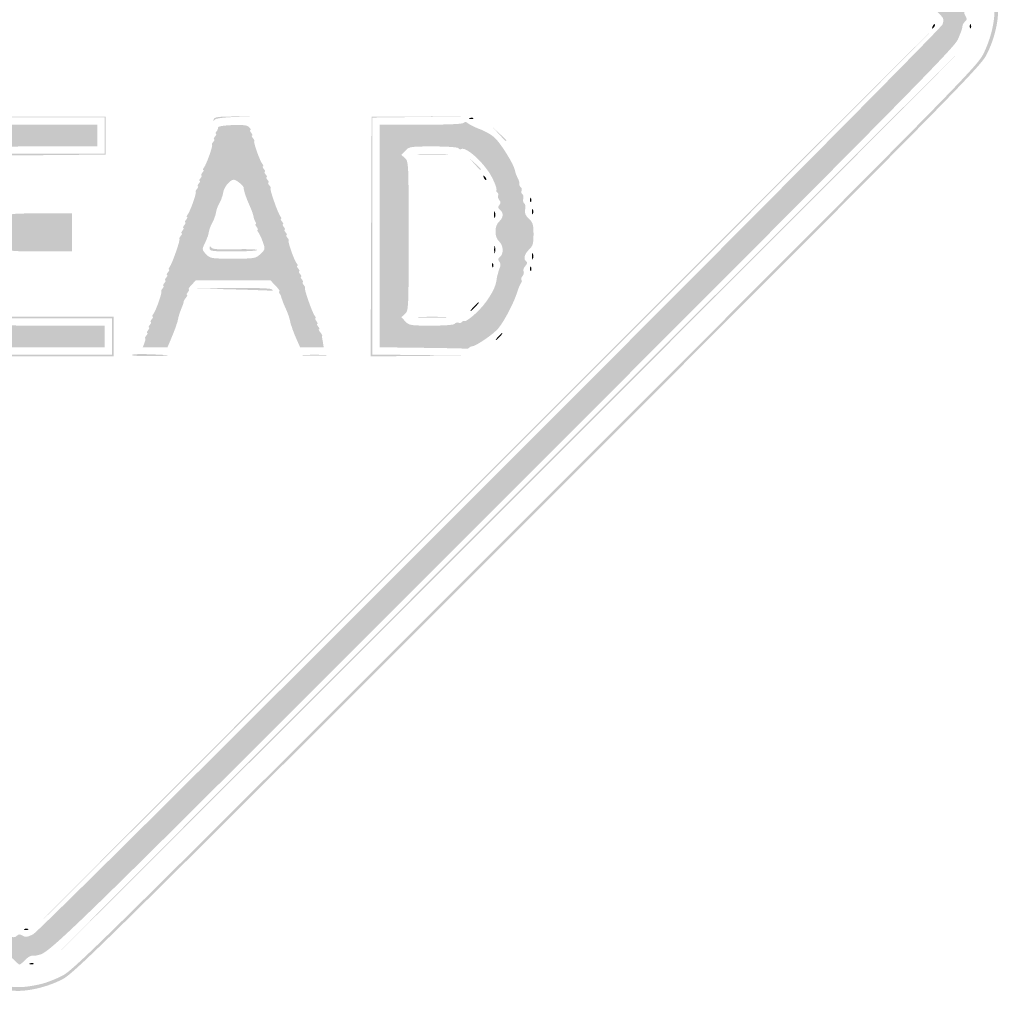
# Model space of a CAD drawing. Header units: inches. Extents: x -25.4 to 25.5, y -25.8 to 25.5.
# Tile 2 of 4: x 0 to 25.5, y -25.8 to -0.2. Entities that reach past the tile are written whole.
import ezdxf

# ---------------------------------------------------------------- set-up
doc = ezdxf.new("R2010")
doc.units = ezdxf.units.IN
doc.header["$MEASUREMENT"] = 0

msp = doc.modelspace()

# ---------------------------------------------------------------- hatches: boundary and pattern name
h = msp.add_hatch(color=7)
edge = h.paths.add_edge_path()
edge.add_spline(control_points=[(-0.212, -25.424), (-0.484, -25.386), (-0.873, -25.258), (-1.153, -25.114), (-1.398, -24.988), (-2.986, -23.418), (-13.203, -13.202), (-24.298, -2.108), (-24.98, -1.416), (-25.136, -1.106), (-25.351, -0.677), (-25.431, -0.377), (-25.43, 0), (-25.429, 0.491), (-25.292, 0.939), (-25.031, 1.305), (-24.888, 1.507), (-20.522, 5.905), (-13.097, 13.326), (-1.423, 24.994), (-1.387, 25.03), (-1.035, 25.191), (-0.609, 25.387), (-0.164, 25.475), (0.195, 25.435), (0.636, 25.386), (1.087, 25.212), (1.391, 24.975), (1.848, 24.619), (24.951, 1.466), (25.115, 1.2), (25.265, 0.958), (25.381, 0.578), (25.434, 0.165), (25.475, -0.163), (25.356, -0.682), (25.145, -1.094), (24.98, -1.417), (24.36, -2.046), (13.203, -13.203), (2.14, -24.266), (1.415, -24.98), (1.106, -25.137), (0.677, -25.354), (0.133, -25.472), (-0.212, -25.424)], knot_values=[0, 0, 0, 0, 1, 1, 1, 2, 2, 2, 3, 3, 3, 4, 4, 4, 5, 5, 5, 6, 6, 6, 7, 7, 7, 8, 8, 8, 9, 9, 9, 10, 10, 10, 11, 11, 11, 12, 12, 12, 13, 13, 13, 14, 14, 14, 15, 15, 15, 15], degree=3, periodic=0)
edge = h.paths.add_edge_path(flags=0)
edge.add_spline(control_points=[(0.541, -25.26), (0.671, -25.232), (0.925, -25.134), (1.106, -25.043), (1.415, -24.886), (2.137, -24.174), (13.156, -13.156), (24.268, -2.044), (24.885, -1.417), (25.051, -1.094), (25.262, -0.682), (25.381, -0.163), (25.34, 0.165), (25.287, 0.578), (25.17, 0.958), (25.021, 1.2), (24.857, 1.466), (1.848, 24.525), (1.391, 24.88), (1.087, 25.118), (0.636, 25.291), (0.195, 25.341), (-0.164, 25.381), (-0.609, 25.293), (-1.035, 25.097), (-1.387, 24.936), (-1.423, 24.9), (-13.05, 13.279), (-20.444, 5.888), (-24.794, 1.507), (-24.937, 1.305), (-25.198, 0.939), (-25.335, 0.491), (-25.336, 0), (-25.337, -0.377), (-25.257, -0.677), (-25.042, -1.106), (-24.886, -1.416), (-24.206, -2.105), (-13.156, -13.155), (-0.527, -25.783), (-1.291, -25.047), (-0.612, -25.238), (-0.157, -25.365), (0.034, -25.369), (0.541, -25.26)], knot_values=[0, 0, 0, 0, 1, 1, 1, 2, 2, 2, 3, 3, 3, 4, 4, 4, 5, 5, 5, 6, 6, 6, 7, 7, 7, 8, 8, 8, 9, 9, 9, 10, 10, 10, 11, 11, 11, 12, 12, 12, 13, 13, 13, 14, 14, 14, 15, 15, 15, 15], degree=3, periodic=0)
h = msp.add_hatch(color=7)
edge = h.paths.add_edge_path()
edge.add_spline(control_points=[(-0.142, -24.631), (-0.204, -24.566), (-0.287, -24.515), (-0.327, -24.519), (-0.367, -24.523), (-0.416, -24.521), (-0.435, -24.514), (-0.455, -24.508), (-0.486, -24.5), (-0.506, -24.497), (-0.791, -24.447), (-1.468, -23.784), (-12.667, -12.579), (-22.835, -2.406), (-24.29, -0.932), (-24.395, -0.706), (-24.46, -0.563), (-24.514, -0.413), (-24.514, -0.37), (-24.515, -0.328), (-24.546, -0.268), (-24.583, -0.237), (-24.638, -0.192), (-24.64, -0.162), (-24.595, -0.09), (-24.551, -0.019), (-24.552, 0.021), (-24.601, 0.099), (-24.653, 0.182), (-24.65, 0.21), (-24.584, 0.284), (-24.541, 0.332), (-24.519, 0.392), (-24.534, 0.417), (-24.55, 0.443), (-24.542, 0.478), (-24.515, 0.494), (-24.488, 0.511), (-24.475, 0.539), (-24.487, 0.557), (-24.498, 0.575), (-24.427, 0.71), (-24.328, 0.856), (-24.198, 1.05), (-24.164, 1.136), (-24.202, 1.174), (-24.24, 1.212), (-21.139, 4.341), (-12.742, 12.738), (-3.312, 22.168), (-1.218, 24.239), (-1.163, 24.194), (-1.111, 24.15), (-1.08, 24.157), (-1.017, 24.226), (-0.943, 24.309), (-0.77, 24.397), (-0.447, 24.519), (-0.266, 24.588), (0.267, 24.588), (0.438, 24.52), (0.511, 24.491), (0.588, 24.468), (0.61, 24.468), (0.632, 24.468), (0.756, 24.396), (0.886, 24.309), (1.058, 24.193), (1.136, 24.164), (1.174, 24.202), (1.212, 24.24), (4.341, 21.139), (12.74, 12.74), (21.138, 4.341), (24.24, 1.212), (24.202, 1.174), (24.164, 1.136), (24.198, 1.05), (24.328, 0.856), (24.427, 0.71), (24.498, 0.575), (24.487, 0.557), (24.475, 0.539), (24.488, 0.511), (24.515, 0.494), (24.542, 0.478), (24.55, 0.443), (24.534, 0.417), (24.519, 0.392), (24.541, 0.332), (24.584, 0.284), (24.65, 0.21), (24.653, 0.182), (24.601, 0.099), (24.552, 0.021), (24.551, -0.019), (24.595, -0.09), (24.64, -0.162), (24.638, -0.192), (24.583, -0.237), (24.546, -0.268), (24.515, -0.328), (24.514, -0.37), (24.514, -0.413), (24.46, -0.563), (24.395, -0.706), (24.29, -0.932), (22.835, -2.406), (12.667, -12.579), (1.468, -23.784), (0.791, -24.447), (0.506, -24.497), (0.486, -24.5), (0.455, -24.508), (0.435, -24.514), (0.416, -24.521), (0.367, -24.523), (0.327, -24.519), (0.287, -24.515), (0.204, -24.566), (0.142, -24.631), (0.081, -24.697), (0.017, -24.75), (0, -24.75), (-0.017, -24.75), (-0.081, -24.697), (-0.142, -24.631)], knot_values=[0, 0, 0, 0, 1, 1, 1, 2, 2, 2, 3, 3, 3, 4, 4, 4, 5, 5, 5, 6, 6, 6, 7, 7, 7, 8, 8, 8, 9, 9, 9, 10, 10, 10, 11, 11, 11, 12, 12, 12, 13, 13, 13, 14, 14, 14, 15, 15, 15, 16, 16, 16, 17, 17, 17, 18, 18, 18, 19, 19, 19, 20, 20, 20, 21, 21, 21, 22, 22, 22, 23, 23, 23, 24, 24, 24, 25, 25, 25, 26, 26, 26, 27, 27, 27, 28, 28, 28, 29, 29, 29, 30, 30, 30, 31, 31, 31, 32, 32, 32, 33, 33, 33, 34, 34, 34, 35, 35, 35, 36, 36, 36, 37, 37, 37, 38, 38, 38, 39, 39, 39, 40, 40, 40, 41, 41, 41, 42, 42, 42, 42], degree=3, periodic=0)
edge = h.paths.add_edge_path(flags=0)
edge.add_spline(control_points=[(-0.062, -23.993), (-0.025, -23.957), (0.015, -23.958), (0.079, -23.999), (0.153, -24.045), (0.204, -24.038), (0.356, -23.959), (0.601, -23.831), (23.927, -0.498), (23.997, -0.311), (24.039, -0.195), (24.033, -0.158), (23.953, -0.073)], knot_values=[0, 0, 0, 0, 1, 1, 1, 2, 2, 2, 3, 3, 3, 4, 4, 4, 4], degree=3, periodic=0)
edge.add_line((23.953, -0.073), (23.858, 0.028))
edge.add_line((23.858, 0.028), (23.955, 0.125))
edge.add_spline(control_points=[(23.955, 0.125), (24.046, 0.216), (24.048, 0.232), (23.981, 0.359), (23.887, 0.535), (0.421, 23.995), (0.329, 24.004), (0.217, 24.016), (0.17, 24.027), (0.082, 24.066), (0.037, 24.085), (-0.037, 24.085), (-0.082, 24.066), (-0.17, 24.027), (-0.217, 24.016), (-0.329, 24.004), (-0.421, 23.995), (-23.887, 0.535), (-23.981, 0.359), (-24.048, 0.232), (-24.046, 0.216), (-23.955, 0.125)], knot_values=[0, 0, 0, 0, 1, 1, 1, 2, 2, 2, 3, 3, 3, 4, 4, 4, 5, 5, 5, 6, 6, 6, 7, 7, 7, 7], degree=3, periodic=0)
edge.add_line((-23.955, 0.125), (-23.858, 0.028))
edge.add_line((-23.858, 0.028), (-23.959, -0.08))
edge.add_spline(control_points=[(-23.959, -0.08), (-24.053, -0.181), (-24.055, -0.193), (-23.981, -0.274), (-23.938, -0.322), (-23.918, -0.375), (-23.936, -0.394), (-23.982, -0.439), (-0.687, -23.738), (-0.426, -23.908), (-0.198, -24.057), (-0.139, -24.07), (-0.062, -23.993)], knot_values=[0, 0, 0, 0, 1, 1, 1, 2, 2, 2, 3, 3, 3, 4, 4, 4, 4], degree=3, periodic=0)
h = msp.add_hatch(color=7)
edge = h.paths.add_edge_path()
edge.add_spline(control_points=[(12.069, -12.093), (18.461, -5.701), (23.702, -0.471), (23.715, -0.471), (23.728, -0.471), (18.508, -5.701), (12.116, -12.093), (5.724, -18.485), (0.484, -23.715), (0.471, -23.715), (0.458, -23.715), (5.677, -18.485), (12.069, -12.093)], knot_values=[0, 0, 0, 0, 1, 1, 1, 2, 2, 2, 3, 3, 3, 4, 4, 4, 4], degree=3, periodic=0)
h = msp.add_hatch(color=7)
edge = h.paths.add_edge_path()
edge.add_spline(control_points=[(23.741, -0.363), (23.759, -0.316), (23.785, -0.29), (23.8, -0.305), (23.814, -0.319), (23.8, -0.357), (23.768, -0.389), (23.721, -0.435), (23.716, -0.43), (23.741, -0.363)], knot_values=[0, 0, 0, 0, 1, 1, 1, 2, 2, 2, 3, 3, 3, 3], degree=3, periodic=0)
h = msp.add_hatch(color=7)
edge = h.paths.add_edge_path()
edge.add_spline(control_points=[(24.707, -0.349), (24.709, -0.294), (24.72, -0.283), (24.735, -0.321), (24.749, -0.355), (24.747, -0.395), (24.731, -0.411), (24.716, -0.426), (24.705, -0.399), (24.707, -0.349)], knot_values=[0, 0, 0, 0, 1, 1, 1, 2, 2, 2, 3, 3, 3, 3], degree=3, periodic=0)
h = msp.add_hatch(color=7)
edge = h.paths.add_edge_path()
edge.add_spline(control_points=[(12.704, -12.728), (19.109, -6.323), (24.361, -1.082), (24.374, -1.082), (24.386, -1.082), (19.157, -6.323), (12.751, -12.728), (6.346, -19.133), (1.095, -24.374), (1.082, -24.374), (1.069, -24.374), (6.299, -19.133), (12.704, -12.728)], knot_values=[0, 0, 0, 0, 1, 1, 1, 2, 2, 2, 3, 3, 3, 4, 4, 4, 4], degree=3, periodic=0)
for points in [[(-1.447, -5.823), (-1.435, -2.706), (0.4, -2.706), (2.235, -2.706), (2.235, -3.2), (2.235, -3.694), (0.907, -3.706), (-0.421, -3.719), (-0.435, -4.483), (-0.45, -5.246), (-0.46, -4.458), (-0.471, -3.67), (0.87, -3.67), (2.212, -3.67), (2.212, -3.2), (2.212, -2.729), (0.4, -2.729), (-1.412, -2.729), (-1.412, -5.811), (-1.412, -8.893), (0.494, -8.893), (2.4, -8.893), (2.4, -8.423), (2.4, -7.952), (0.965, -7.952), (-0.471, -7.952), (-0.46, -7.07), (-0.449, -6.188), (-0.435, -7.046), (-0.421, -7.905), (1.013, -7.905), (2.447, -7.905), (2.447, -8.423), (2.447, -8.94), (0.494, -8.94), (-1.459, -8.94), (-1.447, -5.823)], [(9.14, -5.823), (9.152, -2.706), (10.34, -2.704), (11.528, -2.703), (10.352, -2.717), (9.175, -2.731), (9.175, -5.811), (9.175, -8.891), (10.387, -8.905), (11.599, -8.918), (10.363, -8.929), (9.128, -8.94), (9.14, -5.823)]]:
    msp.add_hatch(color=7).paths.add_polyline_path(points)
h = msp.add_hatch(color=7)
edge = h.paths.add_edge_path()
edge.add_spline(control_points=[(5.047, -2.776), (5.062, -2.719), (5.164, -2.705), (5.58, -2.703)], knot_values=[0, 0, 0, 0, 1, 1, 1, 1], degree=3, periodic=0)
edge.add_line((5.58, -2.703), (6.093, -2.7))
edge.add_line((6.093, -2.7), (5.601, -2.716))
edge.add_spline(control_points=[(5.601, -2.716), (5.286, -2.727), (5.094, -2.753), (5.068, -2.79), (5.039, -2.83), (5.033, -2.827), (5.047, -2.776)], knot_values=[0, 0, 0, 0, 1, 1, 1, 2, 2, 2, 2], degree=3, periodic=0)
h = msp.add_hatch(color=7)
edge = h.paths.add_edge_path()
edge.add_spline(control_points=[(11.707, -2.744), (11.741, -2.73), (11.782, -2.732), (11.798, -2.748), (11.813, -2.763), (11.785, -2.774), (11.736, -2.772), (11.681, -2.77), (11.67, -2.759), (11.707, -2.744)], knot_values=[0, 0, 0, 0, 1, 1, 1, 2, 2, 2, 3, 3, 3, 3], degree=3, periodic=0)
h = msp.add_hatch(color=7)
edge = h.paths.add_edge_path()
edge.add_line((-1.223, -5.811), (-1.223, -2.917))
edge.add_line((-1.223, -2.917), (0.4, -2.917))
edge.add_line((0.4, -2.917), (2.023, -2.917))
edge.add_line((2.023, -2.917), (2.023, -3.2))
edge.add_line((2.023, -3.2), (2.023, -3.482))
edge.add_line((2.023, -3.482), (0.785, -3.482))
edge.add_spline(control_points=[(0.785, -3.482), (-0.787, -3.482), (-0.659, -3.396), (-0.659, -4.453), (-0.659, -5.181), (-0.655, -5.21), (-0.549, -5.31)], knot_values=[0, 0, 0, 0, 1, 1, 1, 2, 2, 2, 2], degree=3, periodic=0)
edge.add_line((-0.549, -5.31), (-0.439, -5.413))
edge.add_line((-0.439, -5.413), (-0.354, -5.318))
edge.add_spline(control_points=[(-0.354, -5.318), (-0.274, -5.23), (-0.21, -5.223), (0.548, -5.223)], knot_values=[0, 0, 0, 0, 1, 1, 1, 1], degree=3, periodic=0)
edge.add_line((0.548, -5.223), (1.365, -5.223))
edge.add_line((1.365, -5.223), (1.365, -5.717))
edge.add_line((1.365, -5.717), (1.365, -6.211))
edge.add_line((1.365, -6.211), (0.548, -6.211))
edge.add_spline(control_points=[(0.548, -6.211), (-0.21, -6.211), (-0.274, -6.204), (-0.354, -6.116)], knot_values=[0, 0, 0, 0, 1, 1, 1, 1], degree=3, periodic=0)
edge.add_line((-0.354, -6.116), (-0.439, -6.021))
edge.add_line((-0.439, -6.021), (-0.549, -6.124))
edge.add_spline(control_points=[(-0.549, -6.124), (-0.656, -6.225), (-0.659, -6.248), (-0.659, -7.082), (-0.659, -8.246), (-0.812, -8.14), (0.885, -8.14)], knot_values=[0, 0, 0, 0, 1, 1, 1, 2, 2, 2, 2], degree=3, periodic=0)
edge.add_line((0.885, -8.14), (2.212, -8.14))
edge.add_line((2.212, -8.14), (2.212, -8.423))
edge.add_line((2.212, -8.423), (2.212, -8.705))
edge.add_line((2.212, -8.705), (0.494, -8.705))
edge.add_line((0.494, -8.705), (-1.223, -8.705))
edge.add_line((-1.223, -8.705), (-1.223, -5.811))
h = msp.add_hatch(color=7)
edge = h.paths.add_edge_path()
edge.add_spline(control_points=[(3.247, -8.587), (3.271, -8.523), (3.279, -8.47), (3.263, -8.47), (3.248, -8.47), (3.262, -8.438), (3.294, -8.399), (3.326, -8.36), (3.337, -8.328), (3.317, -8.328), (3.298, -8.328), (3.309, -8.297), (3.341, -8.258), (3.373, -8.219), (3.384, -8.187), (3.364, -8.187), (3.345, -8.187), (3.356, -8.156), (3.388, -8.117), (3.42, -8.078), (3.431, -8.046), (3.411, -8.046), (3.392, -8.046), (3.403, -8.014), (3.435, -7.976), (3.467, -7.937), (3.478, -7.905), (3.458, -7.905), (3.439, -7.905), (3.447, -7.876), (3.476, -7.841), (3.541, -7.763), (3.723, -7.246), (3.685, -7.246), (3.671, -7.246), (3.685, -7.214), (3.717, -7.176), (3.749, -7.137), (3.76, -7.105), (3.741, -7.105), (3.721, -7.105), (3.732, -7.073), (3.764, -7.034), (3.796, -6.996), (3.807, -6.964), (3.788, -6.964), (3.769, -6.964), (3.779, -6.932), (3.811, -6.893), (3.844, -6.854), (3.854, -6.823), (3.835, -6.823), (3.816, -6.823), (3.826, -6.791), (3.858, -6.752), (3.891, -6.713), (3.901, -6.682), (3.882, -6.682), (3.863, -6.682), (3.871, -6.653), (3.9, -6.617), (3.965, -6.539), (4.193, -5.882), (4.156, -5.882), (4.141, -5.882), (4.156, -5.85), (4.188, -5.811), (4.22, -5.772), (4.231, -5.741), (4.211, -5.741), (4.192, -5.741), (4.203, -5.709), (4.235, -5.67), (4.267, -5.631), (4.278, -5.599), (4.258, -5.599), (4.239, -5.599), (4.25, -5.568), (4.282, -5.529), (4.314, -5.49), (4.325, -5.458), (4.305, -5.458), (4.286, -5.458), (4.297, -5.426), (4.329, -5.388), (4.361, -5.349), (4.372, -5.317), (4.352, -5.317), (4.333, -5.317), (4.341, -5.288), (4.37, -5.253), (4.435, -5.175), (4.617, -4.658), (4.579, -4.658), (4.565, -4.658), (4.579, -4.627), (4.611, -4.588), (4.643, -4.549), (4.654, -4.517), (4.635, -4.517), (4.615, -4.517), (4.626, -4.485), (4.658, -4.447), (4.69, -4.408), (4.701, -4.376), (4.682, -4.376), (4.663, -4.376), (4.673, -4.344), (4.705, -4.305), (4.738, -4.267), (4.748, -4.235), (4.729, -4.235), (4.71, -4.235), (4.72, -4.203), (4.752, -4.164), (4.785, -4.125), (4.795, -4.094), (4.776, -4.094), (4.757, -4.094), (4.765, -4.065), (4.794, -4.03), (4.859, -3.952), (5.04, -3.435), (5.003, -3.435), (4.988, -3.435), (5.002, -3.403), (5.035, -3.364), (5.067, -3.325), (5.078, -3.294), (5.058, -3.294), (5.039, -3.294), (5.05, -3.262), (5.082, -3.223), (5.114, -3.184), (5.125, -3.153), (5.105, -3.153), (5.086, -3.153), (5.092, -3.126), (5.119, -3.094), (5.146, -3.061), (5.164, -3.014), (5.16, -2.988), (5.156, -2.961), (5.313, -2.935), (5.533, -2.927), (5.831, -2.917), (5.927, -2.93), (5.974, -2.986), (6.007, -3.026), (6.019, -3.058), (5.999, -3.058), (5.98, -3.058), (5.991, -3.09), (6.023, -3.129), (6.055, -3.168), (6.066, -3.2), (6.046, -3.2), (6.027, -3.2), (6.038, -3.231), (6.07, -3.27), (6.102, -3.309), (6.116, -3.341), (6.102, -3.341), (6.064, -3.341), (6.246, -3.858), (6.311, -3.936), (6.34, -3.971), (6.348, -4), (6.329, -4), (6.309, -4), (6.32, -4.031), (6.352, -4.07), (6.384, -4.109), (6.395, -4.141), (6.376, -4.141), (6.356, -4.141), (6.367, -4.172), (6.399, -4.211), (6.431, -4.25), (6.442, -4.282), (6.423, -4.282), (6.404, -4.282), (6.414, -4.314), (6.446, -4.352), (6.479, -4.391), (6.489, -4.423), (6.47, -4.423), (6.451, -4.423), (6.461, -4.455), (6.493, -4.494), (6.526, -4.532), (6.54, -4.564), (6.525, -4.564), (6.488, -4.564), (6.716, -5.222), (6.781, -5.3), (6.81, -5.335), (6.818, -5.364), (6.799, -5.364), (6.78, -5.364), (6.791, -5.396), (6.823, -5.435), (6.855, -5.473), (6.866, -5.505), (6.846, -5.505), (6.827, -5.505), (6.838, -5.537), (6.87, -5.576), (6.902, -5.615), (6.913, -5.646), (6.893, -5.646), (6.874, -5.646), (6.885, -5.678), (6.917, -5.717), (6.949, -5.756), (6.96, -5.788), (6.94, -5.788), (6.921, -5.788), (6.932, -5.819), (6.964, -5.858), (6.996, -5.897), (7.01, -5.929), (6.996, -5.929), (6.958, -5.929), (7.14, -6.445), (7.205, -6.524), (7.234, -6.559), (7.242, -6.587), (7.223, -6.587), (7.203, -6.587), (7.214, -6.619), (7.246, -6.658), (7.278, -6.697), (7.289, -6.729), (7.27, -6.729), (7.25, -6.729), (7.261, -6.76), (7.293, -6.799), (7.325, -6.838), (7.336, -6.87), (7.317, -6.87), (7.298, -6.87), (7.308, -6.902), (7.34, -6.94), (7.373, -6.979), (7.383, -7.011), (7.364, -7.011), (7.345, -7.011), (7.355, -7.043), (7.387, -7.082), (7.42, -7.12), (7.434, -7.152), (7.419, -7.152), (7.382, -7.152), (7.61, -7.81), (7.675, -7.887), (7.704, -7.923), (7.712, -7.952), (7.693, -7.952), (7.674, -7.952), (7.685, -7.984), (7.717, -8.023), (7.749, -8.061), (7.76, -8.093), (7.74, -8.093), (7.721, -8.093), (7.732, -8.125), (7.764, -8.164), (7.796, -8.203), (7.807, -8.234), (7.787, -8.234), (7.768, -8.234), (7.781, -8.269), (7.817, -8.312), (7.852, -8.355), (7.876, -8.397), (7.87, -8.406), (7.863, -8.415), (7.86, -8.428), (7.862, -8.434), (7.864, -8.441), (7.875, -8.504), (7.887, -8.575)], knot_values=[0, 0, 0, 0, 1, 1, 1, 2, 2, 2, 3, 3, 3, 4, 4, 4, 5, 5, 5, 6, 6, 6, 7, 7, 7, 8, 8, 8, 9, 9, 9, 10, 10, 10, 11, 11, 11, 12, 12, 12, 13, 13, 13, 14, 14, 14, 15, 15, 15, 16, 16, 16, 17, 17, 17, 18, 18, 18, 19, 19, 19, 20, 20, 20, 21, 21, 21, 22, 22, 22, 23, 23, 23, 24, 24, 24, 25, 25, 25, 26, 26, 26, 27, 27, 27, 28, 28, 28, 29, 29, 29, 30, 30, 30, 31, 31, 31, 32, 32, 32, 33, 33, 33, 34, 34, 34, 35, 35, 35, 36, 36, 36, 37, 37, 37, 38, 38, 38, 39, 39, 39, 40, 40, 40, 41, 41, 41, 42, 42, 42, 43, 43, 43, 44, 44, 44, 45, 45, 45, 46, 46, 46, 47, 47, 47, 48, 48, 48, 49, 49, 49, 50, 50, 50, 51, 51, 51, 52, 52, 52, 53, 53, 53, 54, 54, 54, 55, 55, 55, 56, 56, 56, 57, 57, 57, 58, 58, 58, 59, 59, 59, 60, 60, 60, 61, 61, 61, 62, 62, 62, 63, 63, 63, 64, 64, 64, 65, 65, 65, 66, 66, 66, 67, 67, 67, 68, 68, 68, 69, 69, 69, 70, 70, 70, 71, 71, 71, 72, 72, 72, 73, 73, 73, 74, 74, 74, 75, 75, 75, 76, 76, 76, 77, 77, 77, 78, 78, 78, 79, 79, 79, 80, 80, 80, 81, 81, 81, 82, 82, 82, 83, 83, 83, 84, 84, 84, 85, 85, 85, 86, 86, 86, 87, 87, 87, 88, 88, 88, 89, 89, 89, 90, 90, 90, 91, 91, 91, 92, 92, 92, 93, 93, 93, 94, 94, 94, 94], degree=3, periodic=0)
edge.add_line((7.887, -8.575), (7.908, -8.705))
edge.add_line((7.908, -8.705), (7.601, -8.705))
edge.add_line((7.601, -8.705), (7.295, -8.705))
edge.add_line((7.295, -8.705), (7.216, -8.528))
edge.add_spline(control_points=[(7.216, -8.528), (7.173, -8.431), (7.133, -8.336), (7.127, -8.317), (7.121, -8.297), (7.112, -8.271), (7.105, -8.258), (7.099, -8.245), (7.088, -8.213), (7.082, -8.187), (7.075, -8.161), (7.066, -8.135), (7.06, -8.128), (7.055, -8.122), (7.042, -8.068), (7.031, -8.01), (7.02, -7.951), (6.976, -7.824), (6.933, -7.727), (6.89, -7.631), (6.85, -7.536), (6.845, -7.517), (6.839, -7.497), (6.829, -7.471), (6.823, -7.458), (6.816, -7.445), (6.808, -7.419), (6.804, -7.399), (6.801, -7.38), (6.781, -7.337), (6.76, -7.305), (6.74, -7.273), (6.739, -7.246), (6.758, -7.246), (6.777, -7.246), (6.732, -7.183), (6.658, -7.105)], knot_values=[0, 0, 0, 0, 1, 1, 1, 2, 2, 2, 3, 3, 3, 4, 4, 4, 5, 5, 5, 6, 6, 6, 7, 7, 7, 8, 8, 8, 9, 9, 9, 10, 10, 10, 11, 11, 11, 12, 12, 12, 12], degree=3, periodic=0)
edge.add_line((6.658, -7.105), (6.523, -6.964))
edge.add_line((6.523, -6.964), (5.552, -6.964))
edge.add_line((5.552, -6.964), (4.581, -6.964))
edge.add_line((4.581, -6.964), (4.47, -7.082))
edge.add_spline(control_points=[(4.47, -7.082), (4.409, -7.146), (4.376, -7.199), (4.397, -7.199), (4.418, -7.199), (4.408, -7.231), (4.376, -7.27), (4.344, -7.309), (4.333, -7.34), (4.352, -7.34), (4.372, -7.34), (4.358, -7.375), (4.323, -7.418), (4.287, -7.461), (4.263, -7.503), (4.268, -7.511), (4.273, -7.52), (4.247, -7.601), (4.209, -7.691), (4.171, -7.781), (4.132, -7.904), (4.121, -7.963), (4.11, -8.021), (4.096, -8.075), (4.091, -8.081), (4.086, -8.088), (4.077, -8.114), (4.07, -8.14), (4.064, -8.166), (4.053, -8.198), (4.047, -8.211), (4.04, -8.224), (4.03, -8.25), (4.024, -8.27), (4.018, -8.289), (3.975, -8.395), (3.929, -8.505)], knot_values=[0, 0, 0, 0, 1, 1, 1, 2, 2, 2, 3, 3, 3, 4, 4, 4, 5, 5, 5, 6, 6, 6, 7, 7, 7, 8, 8, 8, 9, 9, 9, 10, 10, 10, 11, 11, 11, 12, 12, 12, 12], degree=3, periodic=0)
edge.add_line((3.929, -8.505), (3.844, -8.705))
edge.add_line((3.844, -8.705), (3.523, -8.705))
edge.add_line((3.523, -8.705), (3.202, -8.705))
edge.add_line((3.202, -8.705), (3.247, -8.587))
edge = h.paths.add_edge_path(flags=0)
edge.add_spline(control_points=[(6.263, -6.277), (6.388, -6.157), (6.39, -6.149), (6.324, -5.963), (6.287, -5.858), (6.233, -5.744), (6.205, -5.709), (6.176, -5.675), (6.168, -5.646), (6.188, -5.646), (6.207, -5.646), (6.196, -5.615), (6.164, -5.576), (6.132, -5.537), (6.12, -5.505), (6.137, -5.505), (6.155, -5.505), (6.153, -5.479), (6.133, -5.446), (6.113, -5.414), (6.09, -5.35), (6.083, -5.304), (6.076, -5.258), (6.035, -5.142), (5.992, -5.045), (5.949, -4.949), (5.909, -4.854), (5.904, -4.835), (5.898, -4.815), (5.888, -4.789), (5.882, -4.776), (5.875, -4.763), (5.865, -4.731), (5.858, -4.705), (5.852, -4.679), (5.841, -4.642), (5.835, -4.623), (5.829, -4.604), (5.825, -4.574), (5.827, -4.558), (5.833, -4.512), (5.65, -4.358), (5.577, -4.348), (5.489, -4.335), (5.324, -4.519), (5.298, -4.66), (5.287, -4.724), (5.273, -4.781), (5.268, -4.788), (5.262, -4.794), (5.255, -4.815), (5.251, -4.835), (5.247, -4.854), (5.218, -4.916), (5.186, -4.972), (5.155, -5.029), (5.12, -5.124), (5.109, -5.184), (5.098, -5.244), (5.085, -5.299), (5.079, -5.305), (5.074, -5.312), (5.067, -5.333), (5.062, -5.352), (5.058, -5.372), (5.029, -5.434), (4.998, -5.49), (4.967, -5.546), (4.932, -5.641), (4.921, -5.702), (4.91, -5.762), (4.896, -5.816), (4.891, -5.823), (4.886, -5.829), (4.878, -5.85), (4.873, -5.87), (4.867, -5.889), (4.835, -5.964), (4.8, -6.035), (4.743, -6.153), (4.747, -6.176), (4.847, -6.282), (4.953, -6.395), (4.979, -6.399), (5.546, -6.399), (6.117, -6.399), (6.139, -6.395), (6.263, -6.277)], knot_values=[0, 0, 0, 0, 1, 1, 1, 2, 2, 2, 3, 3, 3, 4, 4, 4, 5, 5, 5, 6, 6, 6, 7, 7, 7, 8, 8, 8, 9, 9, 9, 10, 10, 10, 11, 11, 11, 12, 12, 12, 13, 13, 13, 14, 14, 14, 15, 15, 15, 16, 16, 16, 17, 17, 17, 18, 18, 18, 19, 19, 19, 20, 20, 20, 21, 21, 21, 22, 22, 22, 23, 23, 23, 24, 24, 24, 25, 25, 25, 26, 26, 26, 27, 27, 27, 28, 28, 28, 29, 29, 29, 29], degree=3, periodic=0)
h = msp.add_hatch(color=7)
edge = h.paths.add_edge_path()
edge.add_line((10.481, -8.717), (9.364, -8.703))
edge.add_line((9.364, -8.703), (9.364, -5.81))
edge.add_line((9.364, -5.81), (9.364, -2.917))
edge.add_line((9.364, -2.917), (10.443, -2.917))
edge.add_spline(control_points=[(10.443, -2.917), (11.156, -2.917), (11.533, -2.9), (11.553, -2.867), (11.574, -2.833), (11.61, -2.838), (11.662, -2.883), (11.705, -2.919), (11.843, -2.986), (11.968, -3.033), (12.094, -3.079), (12.264, -3.176), (12.346, -3.248), (12.505, -3.388), (12.856, -3.951), (12.879, -4.103), (12.887, -4.154), (12.919, -4.241), (12.95, -4.297), (12.981, -4.353), (13.001, -4.424), (12.995, -4.455), (12.989, -4.485), (13.005, -4.523), (13.03, -4.539), (13.056, -4.554), (13.066, -4.596), (13.052, -4.632), (13.038, -4.667), (13.048, -4.709), (13.073, -4.724), (13.098, -4.74), (13.109, -4.792), (13.096, -4.841), (13.083, -4.89), (13.095, -4.944), (13.122, -4.961), (13.15, -4.978), (13.16, -5.049), (13.146, -5.119), (13.127, -5.216), (13.15, -5.274), (13.242, -5.361), (13.347, -5.459), (13.363, -5.514), (13.363, -5.764), (13.363, -6.012), (13.346, -6.069), (13.246, -6.164), (13.123, -6.279), (13.092, -6.419), (13.178, -6.472), (13.211, -6.492), (13.201, -6.532), (13.15, -6.589), (13.107, -6.637), (13.086, -6.699), (13.104, -6.728), (13.121, -6.756), (13.11, -6.811), (13.078, -6.849), (13.046, -6.888), (13.034, -6.933), (13.05, -6.949), (13.067, -6.965), (13.062, -7.002), (13.039, -7.03), (13.017, -7.058), (12.972, -7.166), (12.939, -7.27), (12.852, -7.546), (12.618, -7.997), (12.456, -8.202), (12.337, -8.354), (11.859, -8.68), (11.755, -8.681), (11.738, -8.681), (11.708, -8.697), (11.689, -8.717), (11.669, -8.736), (11.641, -8.747), (11.626, -8.741), (11.611, -8.735), (11.096, -8.724), (10.481, -8.717)], knot_values=[0, 0, 0, 0, 1, 1, 1, 2, 2, 2, 3, 3, 3, 4, 4, 4, 5, 5, 5, 6, 6, 6, 7, 7, 7, 8, 8, 8, 9, 9, 9, 10, 10, 10, 11, 11, 11, 12, 12, 12, 13, 13, 13, 14, 14, 14, 15, 15, 15, 16, 16, 16, 17, 17, 17, 18, 18, 18, 19, 19, 19, 20, 20, 20, 21, 21, 21, 22, 22, 22, 23, 23, 23, 24, 24, 24, 25, 25, 25, 26, 26, 26, 27, 27, 27, 28, 28, 28, 28], degree=3, periodic=0)
edge = h.paths.add_edge_path(flags=0)
edge.add_spline(control_points=[(11.318, -8.09), (11.335, -8.062), (11.378, -8.051), (11.414, -8.064), (11.449, -8.078), (11.491, -8.068), (11.506, -8.043), (11.522, -8.018), (11.552, -8.009), (11.574, -8.022), (11.596, -8.036), (11.728, -7.943), (11.867, -7.815), (12.13, -7.575), (12.369, -7.197), (12.399, -6.975), (12.408, -6.904), (12.42, -6.836), (12.426, -6.823), (12.432, -6.81), (12.441, -6.778), (12.446, -6.752), (12.451, -6.726), (12.471, -6.668), (12.491, -6.622), (12.511, -6.575), (12.504, -6.512), (12.474, -6.475), (12.434, -6.427), (12.438, -6.397), (12.492, -6.353), (12.593, -6.269), (12.58, -6.053), (12.469, -5.952), (12.407, -5.896), (12.375, -5.807), (12.375, -5.693), (12.375, -5.58), (12.407, -5.491), (12.469, -5.435), (12.581, -5.333), (12.59, -5.21), (12.492, -5.128), (12.438, -5.083), (12.434, -5.054), (12.474, -5.005), (12.514, -4.957), (12.513, -4.923), (12.471, -4.872), (12.44, -4.834), (12.427, -4.783), (12.442, -4.758), (12.458, -4.732), (12.449, -4.698), (12.422, -4.682), (12.395, -4.665), (12.385, -4.633), (12.399, -4.61), (12.414, -4.587), (12.363, -4.445), (12.287, -4.294), (12.103, -3.93), (11.609, -3.473), (11.483, -3.551), (11.46, -3.566), (11.427, -3.556), (11.411, -3.53), (11.393, -3.501), (11.129, -3.482), (10.757, -3.482), (10.164, -3.482), (10.128, -3.487), (10.03, -3.592)], knot_values=[0, 0, 0, 0, 1, 1, 1, 2, 2, 2, 3, 3, 3, 4, 4, 4, 5, 5, 5, 6, 6, 6, 7, 7, 7, 8, 8, 8, 9, 9, 9, 10, 10, 10, 11, 11, 11, 12, 12, 12, 13, 13, 13, 14, 14, 14, 15, 15, 15, 16, 16, 16, 17, 17, 17, 18, 18, 18, 19, 19, 19, 20, 20, 20, 21, 21, 21, 22, 22, 22, 23, 23, 23, 24, 24, 24, 24], degree=3, periodic=0)
edge.add_line((10.03, -3.592), (9.927, -3.701))
edge.add_line((9.927, -3.701), (10.022, -3.787))
edge.add_spline(control_points=[(10.022, -3.787), (10.114, -3.871), (10.116, -3.928), (10.116, -5.811), (10.116, -7.694), (10.114, -7.752), (10.022, -7.835)], knot_values=[0, 0, 0, 0, 1, 1, 1, 2, 2, 2, 2], degree=3, periodic=0)
edge.add_line((10.022, -7.835), (9.927, -7.921))
edge.add_line((9.927, -7.921), (10.03, -8.031))
edge.add_spline(control_points=[(10.03, -8.031), (10.127, -8.134), (10.166, -8.14), (10.71, -8.14), (11.069, -8.14), (11.299, -8.121), (11.318, -8.09)], knot_values=[0, 0, 0, 0, 1, 1, 1, 2, 2, 2, 2], degree=3, periodic=0)
h = msp.add_hatch(color=7)
edge = h.paths.add_edge_path()
edge.add_line((12.467, -3.164), (12.304, -2.988))
edge.add_line((12.304, -2.988), (12.481, -3.15))
edge.add_spline(control_points=[(12.481, -3.15), (12.645, -3.301), (12.679, -3.341), (12.643, -3.341), (12.635, -3.341), (12.556, -3.261), (12.467, -3.164)], knot_values=[0, 0, 0, 0, 1, 1, 1, 2, 2, 2, 2], degree=3, periodic=0)
h = msp.add_hatch(color=7)
edge = h.paths.add_edge_path()
edge.add_spline(control_points=[(10.408, -3.682), (10.582, -3.673), (10.878, -3.673), (11.067, -3.682), (11.256, -3.691), (11.114, -3.699), (10.752, -3.699), (10.389, -3.699), (10.235, -3.691), (10.408, -3.682)], knot_values=[0, 0, 0, 0, 1, 1, 1, 2, 2, 2, 3, 3, 3, 3], degree=3, periodic=0)
h = msp.add_hatch(color=7)
edge = h.paths.add_edge_path()
edge.add_line((11.831, -3.941), (11.693, -3.788))
edge.add_line((11.693, -3.788), (11.846, -3.926))
edge.add_spline(control_points=[(11.846, -3.926), (11.988, -4.055), (12.02, -4.094), (11.984, -4.094), (11.976, -4.094), (11.907, -4.025), (11.831, -3.941)], knot_values=[0, 0, 0, 0, 1, 1, 1, 2, 2, 2, 2], degree=3, periodic=0)
h = msp.add_hatch(color=7)
edge = h.paths.add_edge_path()
edge.add_spline(control_points=[(12.072, -4.296), (12.047, -4.229), (12.052, -4.223), (12.099, -4.269), (12.131, -4.301), (12.145, -4.339), (12.131, -4.354), (12.116, -4.368), (12.09, -4.342), (12.072, -4.296)], knot_values=[0, 0, 0, 0, 1, 1, 1, 2, 2, 2, 3, 3, 3, 3], degree=3, periodic=0)
h = msp.add_hatch(color=7)
edge = h.paths.add_edge_path()
edge.add_spline(control_points=[(13.273, -4.866), (13.275, -4.811), (13.286, -4.8), (13.301, -4.838), (13.315, -4.872), (13.313, -4.912), (13.297, -4.928), (13.282, -4.943), (13.271, -4.916), (13.273, -4.866)], knot_values=[0, 0, 0, 0, 1, 1, 1, 2, 2, 2, 3, 3, 3, 3], degree=3, periodic=0)
h = msp.add_hatch(color=7)
edge = h.paths.add_edge_path()
edge.add_spline(control_points=[(13.324, -5.176), (13.324, -5.111), (13.334, -5.085), (13.347, -5.117), (13.36, -5.149), (13.36, -5.202), (13.347, -5.235), (13.334, -5.267), (13.324, -5.241), (13.324, -5.176)], knot_values=[0, 0, 0, 0, 1, 1, 1, 2, 2, 2, 3, 3, 3, 3], degree=3, periodic=0)
h = msp.add_hatch(color=7)
edge = h.paths.add_edge_path()
edge.add_spline(control_points=[(12.337, -5.246), (12.338, -5.169), (12.349, -5.143), (12.361, -5.189), (12.373, -5.234), (12.372, -5.298), (12.359, -5.33), (12.346, -5.362), (12.336, -5.324), (12.337, -5.246)], knot_values=[0, 0, 0, 0, 1, 1, 1, 2, 2, 2, 3, 3, 3, 3], degree=3, periodic=0)
h = msp.add_hatch(color=7)
edge = h.paths.add_edge_path()
edge.add_spline(control_points=[(4.941, -6.129), (4.942, -6.067), (4.952, -6.062), (4.981, -6.108), (5.011, -6.155), (5.163, -6.166), (5.611, -6.155), (5.936, -6.147), (6.192, -6.156), (6.18, -6.176), (6.168, -6.195), (5.884, -6.211), (5.55, -6.211), (5.001, -6.211), (4.941, -6.203), (4.941, -6.129)], knot_values=[0, 0, 0, 0, 1, 1, 1, 2, 2, 2, 3, 3, 3, 4, 4, 4, 5, 5, 5, 5], degree=3, periodic=0)
h = msp.add_hatch(color=7)
edge = h.paths.add_edge_path()
edge.add_spline(control_points=[(12.339, -6.164), (12.339, -6.073), (12.349, -6.036), (12.36, -6.082), (12.372, -6.127), (12.372, -6.201), (12.36, -6.246), (12.349, -6.292), (12.339, -6.255), (12.339, -6.164)], knot_values=[0, 0, 0, 0, 1, 1, 1, 2, 2, 2, 3, 3, 3, 3], degree=3, periodic=0)
h = msp.add_hatch(color=7)
edge = h.paths.add_edge_path()
edge.add_spline(control_points=[(13.325, -6.329), (13.326, -6.251), (13.337, -6.225), (13.349, -6.271), (13.361, -6.317), (13.36, -6.38), (13.347, -6.412), (13.334, -6.444), (13.324, -6.406), (13.325, -6.329)], knot_values=[0, 0, 0, 0, 1, 1, 1, 2, 2, 2, 3, 3, 3, 3], degree=3, periodic=0)
h = msp.add_hatch(color=7)
edge = h.paths.add_edge_path()
edge.add_spline(control_points=[(12.285, -6.56), (12.287, -6.505), (12.298, -6.494), (12.313, -6.532), (12.327, -6.566), (12.325, -6.606), (12.309, -6.622), (12.294, -6.637), (12.283, -6.61), (12.285, -6.56)], knot_values=[0, 0, 0, 0, 1, 1, 1, 2, 2, 2, 3, 3, 3, 3], degree=3, periodic=0)
h = msp.add_hatch(color=7)
edge = h.paths.add_edge_path()
edge.add_spline(control_points=[(13.273, -6.654), (13.275, -6.599), (13.286, -6.588), (13.301, -6.626), (13.315, -6.66), (13.313, -6.7), (13.297, -6.716), (13.282, -6.732), (13.271, -6.704), (13.273, -6.654)], knot_values=[0, 0, 0, 0, 1, 1, 1, 2, 2, 2, 3, 3, 3, 3], degree=3, periodic=0)
h = msp.add_hatch(color=7)
edge = h.paths.add_edge_path()
edge.add_line((5.552, -7.199), (4.541, -7.173))
edge.add_line((4.541, -7.173), (5.538, -7.162))
edge.add_spline(control_points=[(5.538, -7.162), (6.163, -7.156), (6.546, -7.17), (6.564, -7.199), (6.58, -7.225), (6.586, -7.242), (6.578, -7.236), (6.57, -7.23), (6.109, -7.214), (5.552, -7.199)], knot_values=[0, 0, 0, 0, 1, 1, 1, 2, 2, 2, 3, 3, 3, 3], degree=3, periodic=0)
h = msp.add_hatch(color=7)
edge = h.paths.add_edge_path()
edge.add_spline(control_points=[(11.81, -7.646), (11.871, -7.581), (11.931, -7.529), (11.944, -7.529), (11.957, -7.529), (11.918, -7.581), (11.857, -7.646), (11.797, -7.711), (11.736, -7.764), (11.723, -7.764), (11.71, -7.764), (11.75, -7.711), (11.81, -7.646)], knot_values=[0, 0, 0, 0, 1, 1, 1, 2, 2, 2, 3, 3, 3, 4, 4, 4, 4], degree=3, periodic=0)
h = msp.add_hatch(color=7)
edge = h.paths.add_edge_path()
edge.add_spline(control_points=[(10.411, -7.917), (10.585, -7.908), (10.871, -7.908), (11.046, -7.917), (11.22, -7.926), (11.078, -7.934), (10.728, -7.934), (10.379, -7.934), (10.236, -7.926), (10.411, -7.917)], knot_values=[0, 0, 0, 0, 1, 1, 1, 2, 2, 2, 3, 3, 3, 3], degree=3, periodic=0)
h = msp.add_hatch(color=7)
edge = h.paths.add_edge_path()
edge.add_spline(control_points=[(12.446, -8.423), (12.492, -8.371), (12.541, -8.328), (12.554, -8.328), (12.567, -8.328), (12.539, -8.371), (12.493, -8.423), (12.446, -8.474), (12.397, -8.517), (12.384, -8.517), (12.371, -8.517), (12.399, -8.474), (12.446, -8.423)], knot_values=[0, 0, 0, 0, 1, 1, 1, 2, 2, 2, 3, 3, 3, 4, 4, 4, 4], degree=3, periodic=0)
h = msp.add_hatch(color=7)
edge = h.paths.add_edge_path()
edge.add_spline(control_points=[(2.917, -8.905), (2.917, -8.885), (3.092, -8.875), (3.305, -8.882), (3.978, -8.904), (4.043, -8.924), (3.47, -8.932), (3.166, -8.937), (2.917, -8.924), (2.917, -8.905)], knot_values=[0, 0, 0, 0, 1, 1, 1, 2, 2, 2, 3, 3, 3, 3], degree=3, periodic=0)
h = msp.add_hatch(color=7)
edge = h.paths.add_edge_path()
edge.add_spline(control_points=[(7.399, -8.905), (7.548, -8.896), (7.791, -8.896), (7.94, -8.905), (8.089, -8.915), (7.967, -8.922), (7.67, -8.922), (7.372, -8.922), (7.25, -8.915), (7.399, -8.905)], knot_values=[0, 0, 0, 0, 1, 1, 1, 2, 2, 2, 3, 3, 3, 3], degree=3, periodic=0)
h = msp.add_hatch(color=7)
edge = h.paths.add_edge_path()
edge.add_spline(control_points=[(0.132, -23.824), (0.166, -23.81), (0.207, -23.812), (0.223, -23.828), (0.238, -23.843), (0.21, -23.854), (0.161, -23.852), (0.106, -23.85), (0.095, -23.839), (0.132, -23.824)], knot_values=[0, 0, 0, 0, 1, 1, 1, 2, 2, 2, 3, 3, 3, 3], degree=3, periodic=0)
h = msp.add_hatch(color=7)
edge = h.paths.add_edge_path()
edge.add_spline(control_points=[(0.273, -24.718), (0.307, -24.704), (0.348, -24.706), (0.364, -24.722), (0.379, -24.737), (0.352, -24.748), (0.302, -24.746), (0.247, -24.744), (0.236, -24.733), (0.273, -24.718)], knot_values=[0, 0, 0, 0, 1, 1, 1, 2, 2, 2, 3, 3, 3, 3], degree=3, periodic=0)

doc.saveas('drawing.dxf')
